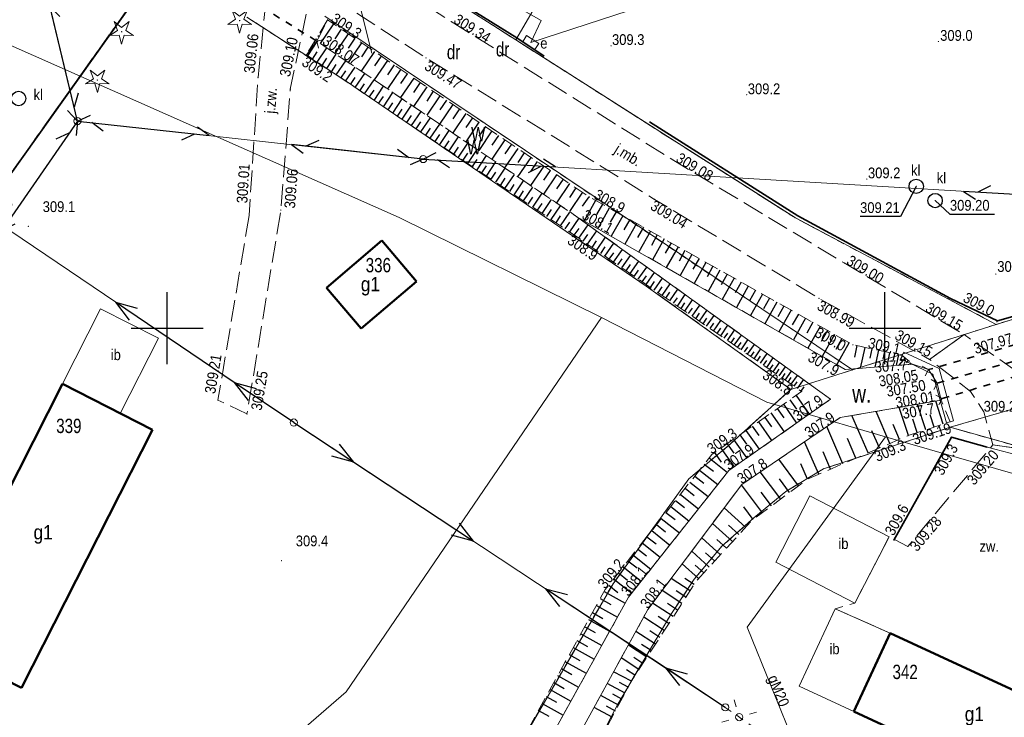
# Model space of a CAD drawing. Header units: metres. Extents: x 7523615 to 7533948, y 5492686 to 5502120.
# Tile 223 of 256: x 7531490 to 7531558, y 5497223 to 5497271. Entities that reach past the tile are written whole.
import ezdxf
from ezdxf.enums import TextEntityAlignment as Align

# ---------------------------------------------------------------- set-up
doc = ezdxf.new("R2010")
doc.units = ezdxf.units.M
for name, pattern in [('1.0_0.5', [1.5, 1, -0.5]), ('1.5_0.5', [2, 1.5, -0.5]), ('219-500', [0]), ('egkk-500', [2, 1.5, -0.5]), ('egug-500', [1, 0.5, -0.5]), ('otkz_500', [1, 0.5, -0.5]), ('otob_500', [0]), ('suep_nn_500', [0]), ('supp_500', [1, 0.5, -0.5]), ('sutp_500', [0])]:
    doc.linetypes.add(name, pattern=pattern)
doc.layers.get('0').update_dxf_attribs({"color": 2, "lineweight": 5})
doc.styles.get("Standard").update_dxf_attribs({"font": 'Working1250', "width": 0.75})
doc.linetypes.add('902-500', pattern='A,3.75,0,[1,ksztalty.shx,S=0.5,R=0,X=0,Y=0],3.75', length=7.5)
doc.linetypes.add('otdn_500', pattern='A,5,0,[21,ksztalty.shx,S=0.5,R=0,X=-1,Y=0]', length=5)

# ---------------------------------------------------------------- blocks, each defined once
blk = doc.blocks.new('203')
at = {"linetype": 'Continuous', "lineweight": 0}
h = blk.add_hatch(color=0, dxfattribs=at)
edge = h.paths.add_edge_path()
edge.add_arc((0, 0), 0.045, 0, 360)
blk = doc.blocks.new('PW01')
at = {"linetype": 'Continuous', "lineweight": 13}
h = blk.add_hatch(color=0, dxfattribs=at)
edge = h.paths.add_edge_path()
edge.add_arc((0, 0), 0.045, 0, 360)
blk = doc.blocks.new('US18')
at = {"color": 0, "linetype": 'Continuous', "lineweight": 13}
for p, q in [((-0.5, -0.25), (-0.5, 0.25)), ((-0.5, 0.25), (0.5, 0.25)), ((0.5, -0.25), (0.5, 0.25)), ((-0.5, -0.25), (0.5, -0.25))]:
    blk.add_line(p, q, dxfattribs=at)
blk = doc.blocks.new('SM01')
at = {"color": 0, "linetype": 'Continuous', "lineweight": 13}
for p, q in [((-0.53, 0.531), (-0.883, 0.884)), ((0.531, 0.531), (0.884, 0.884)), ((-0.53, -0.53), (-0.883, -0.883)), ((0.531, -0.53), (0.884, -0.883))]:
    blk.add_line(p, q, dxfattribs=at)
blk.add_circle((0, 0), 0.25, dxfattribs=at)
blk = doc.blocks.new('US15')
at = {"color": 0, "linetype": 'Continuous', "lineweight": 13}
blk.add_circle((0, 0), 0.25, dxfattribs=at)
blk = doc.blocks.new('SUTP')
at = {"color": 0, "linetype": 'Continuous'}
for p, q in [((0, 0), (0.866, 0.5)), ((0, 0), (9.232, 0)), ((1.866, -0.5), (1, 0)), ((7.366, -0.5), (8.232, 0)), ((9.232, 0), (8.366, 0.5))]:
    blk.add_line(p, q, dxfattribs=at)
blk = doc.blocks.new('SM05')
at = {"color": 0, "linetype": 'Continuous', "lineweight": 13}
blk.add_circle((0, 0), 0.25, dxfattribs=at)
blk = doc.blocks.new('SUEP1')
at = {"color": 0, "linetype": 'Continuous'}
for p, q in [((0, 0), (5, 0)), ((5, 0), (3.5, 0.5)), ((5, 0), (3.5, -0.5)), ((5, 0), (15, 0)), ((15, 0), (13.5, 0.5)), ((15, 0), (13.5, -0.5))]:
    blk.add_line(p, q, dxfattribs=at)
blk = doc.blocks.new('IB05')
at = {"color": 0, "linetype": 'Continuous', "lineweight": 13}
for q in [(0.354, 0.354), (0.354, -0.354)]:
    blk.add_line((0, 0), q, dxfattribs=at)
blk = doc.blocks.new('OP011')
at = {"linetype": 'Continuous', "lineweight": 13}
h = blk.add_hatch(color=0, dxfattribs=at)
edge = h.paths.add_edge_path()
edge.add_arc((0, 0), 0.05, 0, 360)
at = {"color": 0, "linetype": 'Continuous', "lineweight": 13}
for p, q in [((-0.283, 0.093), (-0.512, 0.706)), ((-0.512, 0.706), (0, 0.299)), ((0, 0.299), (0.512, 0.706)), ((0.512, 0.706), (0.283, 0.093)), ((-0.828, -0.268), (-0.283, 0.093)), ((0.283, 0.093), (0.828, -0.268)), ((-0.175, -0.24), (-0.828, -0.268)), ((0, -0.87), (-0.175, -0.24)), ((0.175, -0.24), (0, -0.87)), ((0.828, -0.268), (0.175, -0.24))]:
    blk.add_line(p, q, dxfattribs=at)
blk = doc.blocks.new('SUKM')
at = {"color": 0, "linetype": 'Continuous'}
blk.add_circle((0, 0), 0.5, dxfattribs=at)
blk = doc.blocks.new('RAMKA500K')
at = {"color": 0}
for p, q in [((297.5, 250), (302.5, 250)), ((300, 247.5), (300, 250)), ((347.5, 250), (352.5, 250)), ((350, 247.5), (350, 250)), ((300, 0), (300, 2.5)), ((350, 0), (350, 2.5)), ((297.5, 0), (302.5, 0)), ((347.5, 0), (352.5, 0))]:
    blk.add_line(p, q, dxfattribs=at)

msp = doc.modelspace()

# ---------------------------------------------------------------- linework, layer by layer
at = {"layer": '000 Inne (niezydentyfikowane)', "color": 7, "linetype": 'CONTINUOUS', "lineweight": 25, "flags": 128}
for points in [[(7531511.58, 5497271.21), (7531510.66, 5497269.84)], [(7531511.05, 5497271.28), (7531511.06, 5497271.27)], [(7531510.64, 5497270.6), (7531510.67, 5497270.58)], [(7531510.77, 5497270.83), (7531510.83, 5497270.8)], [(7531510.91, 5497271.06), (7531510.93, 5497271.05)], [(7531512.13, 5497270.84), (7531511.67, 5497270.15)], [(7531512.61, 5497270.51), (7531511.69, 5497269.14)], [(7531509.79, 5497268.98), (7531510.46, 5497269.97)], [(7531510.23, 5497269.92), (7531510.33, 5497269.86)], [(7531510.37, 5497270.15), (7531510.42, 5497270.12)], [(7531510.5, 5497270.38), (7531510.59, 5497270.32)], [(7531513.08, 5497270.2), (7531512.61, 5497269.51)], [(7531513.53, 5497269.89), (7531512.61, 5497268.52)], [(7531509.96, 5497269.47), (7531510.01, 5497269.44)], [(7531510.09, 5497269.7), (7531510.13, 5497269.67)], [(7531510.12, 5497268.75), (7531510.46, 5497269.25)], [(7531510.46, 5497268.53), (7531511.12, 5497269.52)], [(7531511.12, 5497268.09), (7531511.78, 5497269.08)], [(7531514.45, 5497269.27), (7531513.52, 5497267.9)], [(7531513.99, 5497269.58), (7531513.53, 5497268.9)], [(7531510.79, 5497268.31), (7531511.12, 5497268.81)], [(7531511.45, 5497267.87), (7531511.78, 5497268.36)], [(7531511.77, 5497267.64), (7531512.44, 5497268.63)], [(7531515.36, 5497268.65), (7531514.43, 5497267.29)], [(7531514.9, 5497268.96), (7531514.44, 5497268.28)], [(7531512.1, 5497267.42), (7531512.44, 5497267.92)], [(7531512.43, 5497267.2), (7531513.1, 5497268.19)], [(7531513.09, 5497266.76), (7531513.76, 5497267.75)], [(7531515.81, 5497268.35), (7531515.35, 5497267.66)], [(7531516.27, 5497268.04), (7531515.35, 5497266.67)], [(7531516.73, 5497267.73), (7531516.26, 5497267.05)], [(7531512.76, 5497266.98), (7531513.09, 5497267.47)], [(7531513.42, 5497266.54), (7531513.75, 5497267.03)], [(7531513.75, 5497266.32), (7531514.41, 5497267.3)], [(7531517.18, 5497267.42), (7531516.26, 5497266.06)], [(7531517.63, 5497267.11), (7531517.17, 5497266.43)], [(7531514.08, 5497266.09), (7531514.41, 5497266.59)], [(7531514.41, 5497265.87), (7531515.07, 5497266.86)], [(7531515.06, 5497265.43), (7531515.72, 5497266.42)], [(7531518.09, 5497266.81), (7531517.17, 5497265.44)], [(7531518.54, 5497266.5), (7531518.08, 5497265.82)], [(7531514.73, 5497265.65), (7531515.07, 5497266.15)], [(7531515.39, 5497265.21), (7531515.72, 5497265.7)], [(7531515.72, 5497264.99), (7531516.38, 5497265.97)], [(7531519, 5497266.19), (7531518.08, 5497264.83)], [(7531519.45, 5497265.88), (7531518.99, 5497265.2)], [(7531516.05, 5497264.77), (7531516.38, 5497265.26)], [(7531516.37, 5497264.55), (7531517.03, 5497265.53)], [(7531517.03, 5497264.11), (7531517.69, 5497265.09)], [(7531519.9, 5497265.58), (7531518.98, 5497264.22)], [(7531520.81, 5497264.96), (7531519.89, 5497263.6)], [(7531520.36, 5497265.27), (7531519.9, 5497264.59)], [(7531516.7, 5497264.33), (7531517.03, 5497264.82)], [(7531517.35, 5497263.89), (7531517.68, 5497264.38)], [(7531517.68, 5497263.67), (7531518.34, 5497264.65)], [(7531521.26, 5497264.66), (7531520.8, 5497263.98)], [(7531521.72, 5497264.35), (7531520.8, 5497262.99)], [(7531518.01, 5497263.45), (7531518.34, 5497263.94)], [(7531518.33, 5497263.23), (7531518.99, 5497264.21)], [(7531518.99, 5497262.79), (7531519.64, 5497263.77)], [(7531522.62, 5497263.74), (7531521.7, 5497262.38)], [(7531522.17, 5497264.04), (7531521.71, 5497263.37)], [(7531518.66, 5497263.01), (7531518.99, 5497263.5)], [(7531519.31, 5497262.57), (7531519.64, 5497263.06)], [(7531519.64, 5497262.35), (7531520.3, 5497263.33)], [(7531520.29, 5497261.92), (7531520.95, 5497262.89)], [(7531523.07, 5497263.43), (7531522.61, 5497262.75)], [(7531523.52, 5497263.13), (7531522.61, 5497261.77)], [(7531519.96, 5497262.13), (7531520.29, 5497262.62)], [(7531520.61, 5497261.7), (7531520.94, 5497262.19)], [(7531520.94, 5497261.48), (7531521.6, 5497262.45)], [(7531524.43, 5497262.51), (7531523.51, 5497261.16)], [(7531523.98, 5497262.82), (7531523.52, 5497262.14)], [(7531524.88, 5497262.21), (7531524.42, 5497261.53)], [(7531521.26, 5497261.26), (7531521.59, 5497261.75)], [(7531521.59, 5497261.04), (7531522.24, 5497262.02)], [(7531522.24, 5497260.6), (7531522.89, 5497261.58)], [(7531525.33, 5497261.9), (7531524.41, 5497260.55)], [(7531525.78, 5497261.6), (7531525.32, 5497260.92)], [(7531521.91, 5497260.82), (7531522.24, 5497261.31)], [(7531522.56, 5497260.39), (7531522.89, 5497260.87)], [(7531522.89, 5497260.17), (7531523.54, 5497261.14)], [(7531526.23, 5497261.29), (7531525.32, 5497259.94)], [(7531526.68, 5497260.99), (7531526.22, 5497260.31)], [(7531523.21, 5497259.95), (7531523.54, 5497260.44)], [(7531523.53, 5497259.73), (7531524.19, 5497260.7)], [(7531524.18, 5497259.3), (7531524.83, 5497260.27)], [(7531527.13, 5497260.68), (7531526.22, 5497259.34)], [(7531527.58, 5497260.38), (7531527.12, 5497259.71)], [(7531523.86, 5497259.51), (7531524.18, 5497260)], [(7531524.51, 5497259.08), (7531524.83, 5497259.56)], [(7531524.83, 5497258.86), (7531525.48, 5497259.83)], [(7531528.03, 5497260.08), (7531527.12, 5497258.73)], [(7531528.48, 5497259.77), (7531528.02, 5497259.1)], [(7531528.93, 5497259.47), (7531528.02, 5497258.12)], [(7531525.15, 5497258.64), (7531525.48, 5497259.13)], [(7531525.47, 5497258.43), (7531526.13, 5497259.4)], [(7531526.12, 5497257.99), (7531526.77, 5497258.96)], [(7531529.38, 5497259.16), (7531528.92, 5497258.49)], [(7531529.85, 5497258.9), (7531529.05, 5497257.48)], [(7531525.8, 5497258.21), (7531526.12, 5497258.69)], [(7531526.44, 5497257.78), (7531526.77, 5497258.26)], [(7531526.76, 5497257.56), (7531527.41, 5497258.53)], [(7531527.41, 5497257.13), (7531528.06, 5497258.09)], [(7531530.32, 5497258.63), (7531529.92, 5497257.92)], [(7531530.79, 5497258.36), (7531529.99, 5497256.94)], [(7531531.27, 5497258.1), (7531530.87, 5497257.38)], [(7531527.09, 5497257.34), (7531527.41, 5497257.83)], [(7531527.73, 5497256.91), (7531528.05, 5497257.39)], [(7531528.05, 5497256.7), (7531528.69, 5497257.66)], [(7531531.74, 5497257.83), (7531530.94, 5497256.4)], [(7531532.22, 5497257.56), (7531531.82, 5497256.85)], [(7531528.36, 5497256.48), (7531528.69, 5497256.95)], [(7531528.68, 5497256.27), (7531529.32, 5497257.2)], [(7531529.29, 5497255.84), (7531529.93, 5497256.77)], [(7531532.7, 5497257.29), (7531531.89, 5497255.86)], [(7531533.18, 5497257.03), (7531532.77, 5497256.31)], [(7531533.66, 5497256.76), (7531532.85, 5497255.31)], [(7531528.99, 5497256.05), (7531529.31, 5497256.52)], [(7531529.6, 5497255.63), (7531529.92, 5497256.09)], [(7531529.9, 5497255.42), (7531530.53, 5497256.33)], [(7531534.14, 5497256.49), (7531533.73, 5497255.76)], [(7531534.62, 5497256.22), (7531533.81, 5497254.77)], [(7531530.2, 5497255.21), (7531530.52, 5497255.67)], [(7531530.5, 5497255.01), (7531531.12, 5497255.91)], [(7531531.1, 5497254.6), (7531531.71, 5497255.49)], [(7531535.1, 5497255.95), (7531534.7, 5497255.22)], [(7531535.59, 5497255.67), (7531534.77, 5497254.22)], [(7531536.07, 5497255.4), (7531535.66, 5497254.67)], [(7531530.8, 5497254.8), (7531531.11, 5497255.25)], [(7531531.39, 5497254.4), (7531531.69, 5497254.84)], [(7531531.68, 5497254.2), (7531532.28, 5497255.07)], [(7531532.26, 5497253.8), (7531532.85, 5497254.67)], [(7531536.56, 5497255.13), (7531535.74, 5497253.67)], [(7531537.05, 5497254.86), (7531536.63, 5497254.12)], [(7531531.97, 5497254), (7531532.27, 5497254.44)], [(7531532.54, 5497253.61), (7531532.83, 5497254.04)], [(7531532.82, 5497253.41), (7531533.41, 5497254.26)], [(7531537.53, 5497254.58), (7531536.71, 5497253.11)], [(7531538.02, 5497254.31), (7531537.61, 5497253.57)], [(7531538.51, 5497254.03), (7531537.69, 5497252.56)], [(7531533.1, 5497253.22), (7531533.39, 5497253.64)], [(7531533.38, 5497253.03), (7531533.96, 5497253.87)], [(7531533.93, 5497252.65), (7531534.5, 5497253.48)], [(7531539, 5497253.76), (7531538.59, 5497253.02)], [(7531539.5, 5497253.48), (7531538.66, 5497252)], [(7531533.66, 5497252.84), (7531533.94, 5497253.26)], [(7531534.21, 5497252.46), (7531534.49, 5497252.87)], [(7531534.48, 5497252.28), (7531535.04, 5497253.09)], [(7531535.01, 5497251.91), (7531535.57, 5497252.71)], [(7531539.99, 5497253.21), (7531539.57, 5497252.46)], [(7531540.48, 5497252.93), (7531539.65, 5497251.44)], [(7531540.98, 5497252.65), (7531540.56, 5497251.91)], [(7531534.75, 5497252.09), (7531535.02, 5497252.5)], [(7531535.28, 5497251.73), (7531535.55, 5497252.12)], [(7531535.54, 5497251.54), (7531536.09, 5497252.34)], [(7531536.06, 5497251.19), (7531536.6, 5497251.97)], [(7531541.47, 5497252.37), (7531540.64, 5497250.88)], [(7531541.97, 5497252.09), (7531541.55, 5497251.35)], [(7531535.8, 5497251.36), (7531536.07, 5497251.76)], [(7531536.32, 5497251.01), (7531536.59, 5497251.4)], [(7531536.58, 5497250.83), (7531537.11, 5497251.6)], [(7531537.08, 5497250.48), (7531537.6, 5497251.24)], [(7531542.47, 5497251.81), (7531541.63, 5497250.31)], [(7531542.97, 5497251.53), (7531542.55, 5497250.78)], [(7531543.47, 5497251.25), (7531542.62, 5497249.75)], [(7531536.83, 5497250.66), (7531537.09, 5497251.04)], [(7531537.33, 5497250.31), (7531537.59, 5497250.69)], [(7531537.58, 5497250.14), (7531538.1, 5497250.89)], [(7531538.07, 5497249.8), (7531538.58, 5497250.54)], [(7531543.97, 5497250.97), (7531543.55, 5497250.22)], [(7531544.47, 5497250.69), (7531543.63, 5497249.18)], [(7531537.83, 5497249.97), (7531538.08, 5497250.34)], [(7531538.32, 5497249.63), (7531538.57, 5497250)], [(7531538.56, 5497249.47), (7531539.06, 5497250.2)], [(7531539.04, 5497249.14), (7531539.53, 5497249.86)], [(7531544.98, 5497250.41), (7531544.55, 5497249.65)], [(7531545.48, 5497250.12), (7531544.63, 5497248.61)], [(7531545.99, 5497249.84), (7531545.56, 5497249.08)], [(7531538.8, 5497249.3), (7531539.05, 5497249.66)], [(7531539.28, 5497248.98), (7531539.52, 5497249.33)], [(7531539.51, 5497248.81), (7531540, 5497249.52)], [(7531539.98, 5497248.5), (7531540.45, 5497249.19)], [(7531546.49, 5497249.56), (7531545.64, 5497248.03)], [(7531547, 5497249.27), (7531546.57, 5497248.51)], [(7531539.74, 5497248.65), (7531539.99, 5497249.01)], [(7531540.21, 5497248.34), (7531540.44, 5497248.68)], [(7531540.43, 5497248.18), (7531540.91, 5497248.87)], [(7531540.89, 5497247.87), (7531541.35, 5497248.55)], [(7531547.51, 5497248.99), (7531546.65, 5497247.46)], [(7531548.05, 5497248.78), (7531547.88, 5497247.97)], [(7531548.6, 5497248.66), (7531548.28, 5497247.2)], [(7531549.1, 5497248.55), (7531548.96, 5497247.9)], [(7531540.66, 5497248.02), (7531540.9, 5497248.36)], [(7531541.11, 5497247.71), (7531541.34, 5497248.05)], [(7531541.33, 5497247.56), (7531541.79, 5497248.23)], [(7531541.77, 5497247.26), (7531542.22, 5497247.92)], [(7531549.56, 5497248.46), (7531549.3, 5497247.28)], [(7531549.96, 5497248.37), (7531549.85, 5497247.84)], [(7531550.33, 5497248.29), (7531550.13, 5497247.34)], [(7531550.66, 5497248.22), (7531550.57, 5497247.79)], [(7531550.95, 5497248.16), (7531550.79, 5497247.39)], [(7531551.41, 5497247.92), (7531550.97, 5497247.41)], [(7531551.22, 5497248.1), (7531551.04, 5497247.75)], [(7531541.55, 5497247.41), (7531541.78, 5497247.74)], [(7531541.99, 5497247.11), (7531542.21, 5497247.44)], [(7531542.21, 5497246.96), (7531542.65, 5497247.61)], [(7531542.42, 5497246.81), (7531542.64, 5497247.14)], [(7531542.63, 5497246.67), (7531543.07, 5497247.31)], [(7531551.61, 5497247.75), (7531551.48, 5497247.59)], [(7531551.81, 5497247.58), (7531551.71, 5497247.46)], [(7531542.84, 5497246.52), (7531543.06, 5497246.84)], [(7531543.05, 5497246.38), (7531543.49, 5497247.01)], [(7531543.26, 5497246.24), (7531543.48, 5497246.55)], [(7531543.47, 5497246.09), (7531543.9, 5497246.71)], [(7531543.68, 5497245.95), (7531543.89, 5497246.26)], [(7531543.9, 5497245.8), (7531544.32, 5497246.41)], [(7531544.16, 5497245.62), (7531544.37, 5497245.92)], [(7531543.81, 5497245.31), (7531544.72, 5497244.01)], [(7531542.5, 5497244.39), (7531542.96, 5497243.74)], [(7531542.93, 5497244.7), (7531543.85, 5497243.39)], [(7531543.37, 5497245.01), (7531543.83, 5497244.35)], [(7531551.64, 5497242.52), (7531551, 5497244.48)], [(7531552.84, 5497242.91), (7531552.26, 5497244.69)], [(7531554.06, 5497243.31), (7531553.54, 5497244.91)], [(7531541.63, 5497243.78), (7531542.09, 5497243.13)], [(7531542.06, 5497244.09), (7531542.98, 5497242.78)], [(7531548.83, 5497241.31), (7531547.7, 5497243.91)], [(7531550.34, 5497241.96), (7531549.38, 5497244.2)], [(7531553.43, 5497243.11), (7531553.15, 5497243.95)], [(7531540.76, 5497243.17), (7531541.22, 5497242.52)], [(7531541.19, 5497243.48), (7531542.11, 5497242.17)], [(7531547.08, 5497240.55), (7531545.96, 5497243.14)], [(7531551.02, 5497242.25), (7531550.57, 5497243.29)], [(7531552.25, 5497242.72), (7531551.95, 5497243.65)], [(7531539.89, 5497242.56), (7531540.35, 5497241.91)], [(7531540.32, 5497242.86), (7531541.24, 5497241.56)], [(7531547.98, 5497240.94), (7531547.39, 5497242.32)], [(7531549.62, 5497241.65), (7531549.09, 5497242.85)], [(7531538.58, 5497241.64), (7531539.5, 5497240.34)], [(7531539.02, 5497241.95), (7531539.48, 5497241.29)], [(7531539.45, 5497242.25), (7531540.37, 5497240.95)], [(7531545.39, 5497239.82), (7531544.4, 5497242.08)], [(7531537.76, 5497240.96), (7531539.03, 5497239.95)], [(7531538.14, 5497241.33), (7531538.6, 5497240.67)], [(7531546.21, 5497240.17), (7531545.69, 5497241.38)], [(7531537.42, 5497240.53), (7531538.06, 5497240.03)], [(7531543.98, 5497239.01), (7531542.61, 5497240.86)], [(7531544.61, 5497239.48), (7531544.15, 5497240.54)], [(7531536.75, 5497239.69), (7531537.39, 5497239.19)], [(7531537.09, 5497240.11), (7531538.36, 5497239.11)], [(7531542.74, 5497238.09), (7531541.32, 5497239.99)], [(7531536.42, 5497239.26), (7531537.69, 5497238.26)], [(7531541.47, 5497237.14), (7531540.02, 5497239.09)], [(7531543.36, 5497238.55), (7531542.66, 5497239.49)], [(7531535.75, 5497238.42), (7531537.02, 5497237.42)], [(7531536.09, 5497238.84), (7531536.72, 5497238.34)], [(7531542.11, 5497237.62), (7531541.39, 5497238.58)], [(7531535.09, 5497237.58), (7531536.35, 5497236.58)], [(7531535.42, 5497238), (7531536.05, 5497237.5)], [(7531540.82, 5497236.66), (7531540.17, 5497237.54)], [(7531534.75, 5497237.15), (7531535.39, 5497236.66)], [(7531540.3, 5497236.13), (7531538.81, 5497237.49)], [(7531534.09, 5497236.31), (7531534.72, 5497235.81)], [(7531534.42, 5497236.73), (7531535.69, 5497235.73)], [(7531539.39, 5497235.13), (7531538, 5497236.4)], [(7531539.83, 5497235.62), (7531539.11, 5497236.28)], [(7531533.42, 5497235.47), (7531534.06, 5497234.97)], [(7531533.76, 5497235.89), (7531535.02, 5497234.89)], [(7531533.09, 5497235.05), (7531534.35, 5497234.05)], [(7531538.54, 5497234.21), (7531537.24, 5497235.4)], [(7531538.96, 5497234.66), (7531538.29, 5497235.28)], [(7531532.43, 5497234.21), (7531533.69, 5497233.21)], [(7531532.76, 5497234.63), (7531533.39, 5497234.13)], [(7531537.75, 5497233.35), (7531536.54, 5497234.46)], [(7531538.14, 5497233.78), (7531537.51, 5497234.35)], [(7531532.1, 5497233.79), (7531532.73, 5497233.29)], [(7531537.02, 5497232.55), (7531535.88, 5497233.59)], [(7531537.38, 5497232.94), (7531536.79, 5497233.48)], [(7531531.43, 5497232.95), (7531532.06, 5497232.45)], [(7531531.77, 5497233.37), (7531533.02, 5497232.38)], [(7531530.76, 5497232.1), (7531531.4, 5497231.59)], [(7531531.1, 5497232.53), (7531532.36, 5497231.54)], [(7531536.43, 5497231.7), (7531535.11, 5497232.56)], [(7531536.71, 5497232.13), (7531536.07, 5497232.55)], [(7531530.44, 5497231.65), (7531531.9, 5497230.83)], [(7531535.85, 5497230.82), (7531534.48, 5497231.71)], [(7531536.14, 5497231.26), (7531535.47, 5497231.7)], [(7531529.9, 5497230.67), (7531531.36, 5497229.86)], [(7531530.17, 5497231.16), (7531530.9, 5497230.75)], [(7531535.25, 5497229.9), (7531533.81, 5497230.83)], [(7531535.56, 5497230.36), (7531534.85, 5497230.82)], [(7531529.63, 5497230.18), (7531530.36, 5497229.77)], [(7531529.36, 5497229.69), (7531530.82, 5497228.88)], [(7531534.63, 5497228.93), (7531533.2, 5497229.86)], [(7531534.95, 5497229.42), (7531534.21, 5497229.9)], [(7531528.82, 5497228.71), (7531530.28, 5497227.9)], [(7531529.09, 5497229.2), (7531529.82, 5497228.8)], [(7531534.01, 5497227.98), (7531532.65, 5497228.87)], [(7531534.32, 5497228.45), (7531533.62, 5497228.91)], [(7531528.55, 5497228.23), (7531529.28, 5497227.82)], [(7531533.42, 5497227.08), (7531532.13, 5497227.92)], [(7531533.71, 5497227.53), (7531533.05, 5497227.96)], [(7531528.01, 5497227.25), (7531528.74, 5497226.85)], [(7531528.28, 5497227.74), (7531529.74, 5497226.93)], [(7531527.74, 5497226.76), (7531529.2, 5497225.96)], [(7531532.86, 5497226.22), (7531531.63, 5497227.02)], [(7531533.14, 5497226.64), (7531532.51, 5497227.05)], [(7531527.47, 5497226.28), (7531528.2, 5497225.87)], [(7531532.34, 5497225.4), (7531531.1, 5497226.06)], [(7531532.59, 5497225.81), (7531531.99, 5497226.2)], [(7531526.94, 5497225.3), (7531527.66, 5497224.9)], [(7531527.2, 5497225.79), (7531528.66, 5497224.98)], [(7531531.9, 5497224.57), (7531530.65, 5497225.23)], [(7531532.12, 5497224.98), (7531531.5, 5497225.31)], [(7531526.67, 5497224.82), (7531528.13, 5497224.01)], [(7531531.68, 5497224.16), (7531531.05, 5497224.49)], [(7531526.13, 5497223.85), (7531527.59, 5497223.04)], [(7531526.4, 5497224.33), (7531527.13, 5497223.93)], [(7531531.45, 5497223.74), (7531530.2, 5497224.41)], [(7531525.86, 5497223.36), (7531526.59, 5497222.96)], [(7531531.01, 5497222.9), (7531529.74, 5497223.58)], [(7531531.23, 5497223.32), (7531530.6, 5497223.66)]]:
    msp.add_lwpolyline(points, dxfattribs=at)
at = {"layer": '217-kontur klasyfikacyjny', "color": 7, "linetype": 'egkk-500', "lineweight": 18, "flags": 128}
for points in [[(7531505.81, 5497281.86), (7531524.28, 5497270.09)], [(7531499.44, 5497275.32), (7531478.01, 5497245.18)], [(7531512.47, 5497267.2), (7531505.54, 5497271.67)], [(7531524.28, 5497270.09), (7531543.76, 5497257.68)], [(7531557.75, 5497250.26), (7531616.58, 5497268.51)], [(7531533.38, 5497252.93), (7531512.47, 5497267.2)], [(7531543.76, 5497257.68), (7531557.75, 5497250.26)], [(7531543.45, 5497245.73), (7531533.38, 5497252.93)], [(7531539.09, 5497241.8), (7531543.45, 5497245.73)], [(7531554.55, 5497243.09), (7531545.72, 5497240.2)], [(7531567.44, 5497239.47), (7531554.55, 5497243.09)], [(7531536.35, 5497239.51), (7531539.09, 5497241.8)], [(7531545.72, 5497240.2), (7531543.09, 5497238.61)], [(7531531.06, 5497232.19), (7531536.35, 5497239.51)], [(7531543.09, 5497238.61), (7531540.87, 5497236.78)], [(7531540.87, 5497236.78), (7531538.65, 5497234.81)], [(7531538.65, 5497234.81), (7531536.72, 5497232.51)], [(7531521.68, 5497216.01), (7531531.06, 5497232.19)], [(7531536.72, 5497232.51), (7531535.09, 5497230.05)], [(7531535.09, 5497230.05), (7531531.39, 5497223.8)], [(7531531.39, 5497223.8), (7531520.62, 5497203.18)]]:
    msp.add_lwpolyline(points, dxfattribs=at)
at = {"layer": '218-kontur użytku gruntowego', "color": 7, "linetype": 'egug-500', "lineweight": 18, "flags": 128}
for points in [[(7531524.28, 5497270.09), (7531505.81, 5497281.86)], [(7531478.01, 5497245.18), (7531499.44, 5497275.32)], [(7531505.54, 5497271.67), (7531512.47, 5497267.2)], [(7531547.75, 5497247.09), (7531510.98, 5497271.74)], [(7531543.76, 5497257.68), (7531524.28, 5497270.09)], [(7531616.58, 5497268.51), (7531557.75, 5497250.26)], [(7531512.47, 5497267.2), (7531533.38, 5497252.93)], [(7531557.75, 5497250.26), (7531543.76, 5497257.68)], [(7531533.38, 5497252.93), (7531543.45, 5497245.73)], [(7531557.75, 5497250.26), (7531547.75, 5497247.09)], [(7531543.45, 5497245.73), (7531547.75, 5497247.09)], [(7531539.09, 5497241.8), (7531543.45, 5497245.73)], [(7531564.97, 5497246.11), (7531554.55, 5497243.09)], [(7531554.55, 5497243.09), (7531545.72, 5497240.2)], [(7531554.55, 5497243.09), (7531567.44, 5497239.47)], [(7531536.35, 5497239.51), (7531539.09, 5497241.8)], [(7531545.72, 5497240.2), (7531543.09, 5497238.61)], [(7531531.06, 5497232.19), (7531536.35, 5497239.51)], [(7531543.09, 5497238.61), (7531540.87, 5497236.78)], [(7531540.87, 5497236.78), (7531538.65, 5497234.81)], [(7531538.65, 5497234.81), (7531536.72, 5497232.51)], [(7531521.68, 5497216.01), (7531531.06, 5497232.19)], [(7531536.72, 5497232.51), (7531535.09, 5497230.05)], [(7531535.09, 5497230.05), (7531531.39, 5497223.8)], [(7531531.39, 5497223.8), (7531520.62, 5497203.18)]]:
    msp.add_lwpolyline(points, dxfattribs=at)
at = {"layer": '219-działka ewidencyjna', "color": 3, "linetype": '219-500', "lineweight": 18, "flags": 128}
for points in [[(7531524.28, 5497270.09), (7531547.98, 5497310.72)], [(7531505.81, 5497281.86), (7531524.28, 5497270.09)], [(7531478.01, 5497245.18), (7531499.44, 5497275.32)], [(7531505.54, 5497271.67), (7531512.47, 5497267.2)], [(7531510.98, 5497271.74), (7531538.93, 5497253.02)], [(7531543.76, 5497257.68), (7531524.28, 5497270.09)], [(7531512.47, 5497267.2), (7531533.38, 5497252.93)], [(7531557.75, 5497250.26), (7531613.19, 5497267.46)], [(7531543.76, 5497257.68), (7531557.75, 5497250.26)], [(7531533.38, 5497252.93), (7531543.45, 5497245.73)], [(7531538.93, 5497253.02), (7531547.75, 5497247.09)], [(7531547.75, 5497247.09), (7531557.75, 5497250.26)], [(7531543.45, 5497245.73), (7531547.75, 5497247.09)], [(7531539.09, 5497241.8), (7531543.45, 5497245.73)], [(7531554.55, 5497243.09), (7531564.97, 5497246.11)], [(7531545.72, 5497240.2), (7531554.55, 5497243.09)], [(7531554.55, 5497243.09), (7531567.44, 5497239.47)], [(7531536.35, 5497239.51), (7531539.09, 5497241.8)], [(7531543.09, 5497238.61), (7531545.72, 5497240.2)], [(7531531.06, 5497232.19), (7531536.35, 5497239.51)], [(7531540.87, 5497236.78), (7531543.09, 5497238.61)], [(7531538.65, 5497234.81), (7531540.87, 5497236.78)], [(7531536.72, 5497232.51), (7531538.65, 5497234.81)], [(7531521.68, 5497216.01), (7531531.06, 5497232.19)], [(7531535.09, 5497230.05), (7531536.72, 5497232.51)], [(7531531.39, 5497223.8), (7531535.09, 5497230.05)], [(7531516.98, 5497196.21), (7531531.39, 5497223.8)]]:
    msp.add_lwpolyline(points, dxfattribs=at)
at = {"layer": '312-budynek ewidencyjny', "color": 7, "linetype": 'CONTINUOUS', "lineweight": 50, "flags": 128}
for points in [[(7531511.1, 5497252.82), (7531514.96, 5497256.1)], [(7531514.96, 5497256.1), (7531517.38, 5497253.25)], [(7531513.52, 5497249.97), (7531511.1, 5497252.82)], [(7531517.38, 5497253.25), (7531513.52, 5497249.97)], [(7531483.58, 5497228.12), (7531492.7, 5497246.11)], [(7531492.7, 5497246.11), (7531498.98, 5497242.92)], [(7531498.98, 5497242.92), (7531489.86, 5497224.93)], [(7531547.84, 5497223.29), (7531550.37, 5497228.75)], [(7531550.37, 5497228.75), (7531565.28, 5497221.84)], [(7531489.86, 5497224.93), (7531483.58, 5497228.12)], [(7531562.75, 5497216.38), (7531547.84, 5497223.29)]]:
    msp.add_lwpolyline(points, dxfattribs=at)
at = {"layer": 'brama', "color": 7, "linetype": 'otob_500', "lineweight": 18, "flags": 128}
msp.add_lwpolyline([(7531561.94, 5497240.45), (7531557.12, 5497241.7)], dxfattribs=at)
at = {"layer": 'inna budowla', "color": 7, "linetype": 'CONTINUOUS', "lineweight": 18, "flags": 128}
for points in [[(7531492.7, 5497246.11), (7531495.36, 5497251.35), (7531499.39, 5497249.3), (7531496.73, 5497244.06)], [(7531544.77, 5497238.31), (7531550.29, 5497235.46), (7531547.91, 5497230.84), (7531542.39, 5497233.69)], [(7531547.84, 5497223.29), (7531544.03, 5497225.05), (7531546.53, 5497230.44), (7531550.37, 5497228.75)]]:
    msp.add_lwpolyline(points, close=True, dxfattribs=at)
at = {"layer": 'jezdnia', "color": 7, "linetype": '1.5_0.5', "lineweight": 18, "flags": 128}
for points in [[(7531475.01, 5497296.53), (7531476.77, 5497298.89), (7531488.33, 5497291.17), (7531499.52, 5497284.1), (7531504.62, 5497281.05), (7531519.79, 5497271.36), (7531535.23, 5497261.72), (7531547.17, 5497254.54), (7531555.52, 5497249.55), (7531553.11, 5497247.82), (7531545.41, 5497252.08), (7531533.96, 5497258.97), (7531518.03, 5497268.83), (7531507.2, 5497275.83), (7531496.57, 5497282.55), (7531487.1, 5497288.56)], [(7531505.71, 5497257.86), (7531503.54, 5497244.98), (7531505.56, 5497244.02), (7531507.92, 5497258.23), (7531508.58, 5497266.65), (7531510.12, 5497273.96), (7531507.2, 5497275.83), (7531506.33, 5497267.45)], [(7531553.11, 5497247.82), (7531555.52, 5497249.55), (7531558.89, 5497247.18), (7531563.2, 5497245.55), (7531581.84, 5497240.64), (7531598, 5497235.9), (7531619.78, 5497229.29), (7531623.97, 5497227.99), (7531622.64, 5497225.35), (7531619.2, 5497226.62), (7531603.92, 5497231.29), (7531598.73, 5497232.83), (7531581.02, 5497237.98), (7531566.67, 5497241.48), (7531565.52, 5497241.72), (7531562.5, 5497242.5), (7531562.07, 5497241.21), (7531557.53, 5497241.87), (7531556.88, 5497244.18), (7531555.97, 5497245.59)]]:
    msp.add_lwpolyline(points, close=True, dxfattribs=at)
at = {"layer": 'obszar utwardzony', "color": 7, "linetype": '1.5_0.5', "lineweight": 18, "flags": 128}
msp.add_lwpolyline([(7531557.53, 5497241.87), (7531562.07, 5497241.21), (7531561.94, 5497240.45), (7531563.51, 5497234.88), (7531563.84, 5497227.71), (7531560.87, 5497223.88), (7531550.37, 5497228.75), (7531546.53, 5497230.44), (7531547.91, 5497230.84), (7531550.29, 5497235.46), (7531551.6, 5497234.79)], close=True, dxfattribs=at)
at = {"layer": 'ogrodzenie trwałe', "color": 7, "linetype": '902-500', "lineweight": 35, "flags": 128}
for points in [[(7531514.43, 5497333.21), (7531548.61, 5497311.79), (7531573.68, 5497296.39), (7531598.95, 5497280.26), (7531615.64, 5497268.96), (7531565.49, 5497252.68), (7531557.85, 5497250.51), (7531554.56, 5497252.06), (7531543.94, 5497257.82), (7531533.6, 5497264.37)], [(7531526.26, 5497268.94), (7531524.35, 5497270.22), (7531516.22, 5497275.3), (7531505.79, 5497281.93), (7531492.66, 5497290.26), (7531482.31, 5497296.67), (7531475.19, 5497301.21), (7531475.09, 5497304.12), (7531500.04, 5497322.66)], [(7531498.86, 5497274.48), (7531478.01, 5497245.18), (7531468.15, 5497231.48), (7531458.26, 5497217.06), (7531448.74, 5497202.8)], [(7531554.63, 5497242.41), (7531550.62, 5497235.23)], [(7531554.63, 5497242.41), (7531557.12, 5497241.7)]]:
    msp.add_lwpolyline(points, dxfattribs=at)
at = {"layer": 'przepust', "color": 7, "linetype": 'otkz_500', "lineweight": 35, "flags": 128}
for points in [[(7531505.71, 5497272.93), (7531510.43, 5497269.99)], [(7531559.1, 5497248.86), (7531553.04, 5497247.11)], [(7531553.65, 5497246.17), (7531559.44, 5497247.83)], [(7531553.99, 5497245.09), (7531560.29, 5497246.98)]]:
    msp.add_lwpolyline(points, dxfattribs=at)
at = {"layer": 'przewód elektroenergetyczny niskiego napięcia', "color": 1, "linetype": 'suep_nn_500', "lineweight": 18, "flags": 128}
for points in [[(7531508.82, 5497243.42), (7531476.68, 5497265.15)], [(7531538.88, 5497223.58), (7531508.82, 5497243.42)]]:
    msp.add_lwpolyline(points, dxfattribs=at)
at = {"layer": 'przewód elektroenergetyczny podziemny', "color": 7, "linetype": 'CONTINUOUS', "lineweight": 18, "flags": 128}
for points in [[(7531484.8, 5497302.95), (7531486.6, 5497302.37), (7531492.19, 5497297.76), (7531496.87, 5497294.64), (7531504.06, 5497288.38), (7531507.67, 5497287.52), (7531509.5, 5497282.21), (7531516.24, 5497277.01), (7531526.05, 5497271.44), (7531525.33, 5497269.9)], [(7531525.33, 5497269.9), (7531541.83, 5497275.28)]]:
    msp.add_lwpolyline(points, dxfattribs=at)
at = {"layer": 'przewód gazowy', "color": 7, "linetype": 'CONTINUOUS', "lineweight": 18, "flags": 128}
for points in [[(7531463.36, 5497281.11), (7531516.16, 5497257.7), (7531530.25, 5497250.74), (7531541.78, 5497244.84), (7531550.04, 5497242.43)], [(7531530.25, 5497250.74), (7531512.46, 5497224.67), (7531503.23, 5497216.64)], [(7531550.04, 5497242.43), (7531540.4, 5497229.16), (7531543.79, 5497220.8), (7531548.53, 5497218.11)], [(7531550.04, 5497242.43), (7531566.9, 5497237.57), (7531586.72, 5497230.38), (7531585.78, 5497226.46)]]:
    msp.add_lwpolyline(points, dxfattribs=at)
at = {"layer": 'przewód kanalizacyjny', "color": 7, "linetype": 'CONTINUOUS', "lineweight": 18, "flags": 128}
msp.add_lwpolyline([(7531514.25, 5497269.15), (7531512.05, 5497277.99), (7531510.7, 5497282.69), (7531509.29, 5497285.78), (7531508.05, 5497288.5), (7531500.07, 5497299.06)], dxfattribs=at)
at = {"layer": 'przewód telekomunikacyjny napowietrzny', "color": 30, "linetype": 'sutp_500', "lineweight": 18, "flags": 128}
for points in [[(7531493.75, 5497264.43), (7531484.28, 5497303.93)], [(7531467.53, 5497226.48), (7531493.75, 5497264.43)], [(7531493.75, 5497264.43), (7531467.53, 5497226.48)], [(7531517.84, 5497261.78), (7531493.75, 5497264.43)], [(7531493.75, 5497264.43), (7531517.84, 5497261.78)], [(7531564.69, 5497258.98), (7531517.84, 5497261.78)]]:
    msp.add_lwpolyline(points, dxfattribs=at)
at = {"layer": 'rzędna-Atr2', "color": 7, "flags": 128}
for points in [[(7531552.18, 5497259.88), (7531551.09, 5497257.79), (7531548.273, 5497257.79)], [(7531553.5, 5497258.89), (7531554.53, 5497257.95), (7531557.634, 5497257.95)]]:
    msp.add_lwpolyline(points, dxfattribs=at)
at = {"layer": 'skarpa nieumocniona', "color": 7, "linetype": '1.0_0.5', "lineweight": 18, "flags": 128}
for points in [[(7531510.43, 5497269.99), (7531509.7, 5497269.04), (7531511.17, 5497271.49)], [(7531510.43, 5497269.99), (7531509.7, 5497269.04), (7531511.17, 5497271.49)], [(7531551.93, 5497247.48), (7531547.24, 5497247.12), (7531528.55, 5497257.76), (7531510.43, 5497269.99), (7531511.17, 5497271.49), (7531529.41, 5497259.14), (7531547.77, 5497248.84), (7531551.21, 5497248.1)], [(7531551.93, 5497247.48), (7531547.24, 5497247.12), (7531528.55, 5497257.76), (7531510.43, 5497269.99), (7531511.17, 5497271.49), (7531529.41, 5497259.14), (7531547.77, 5497248.84), (7531551.21, 5497248.1)], [(7531509.7, 5497269.04), (7531510.43, 5497269.99), (7531528.55, 5497257.76), (7531546.21, 5497245.05), (7531539.12, 5497240.07), (7531532.14, 5497231.26), (7531516.97, 5497203.87), (7531510.23, 5497190.88), (7531508.6, 5497191.75), (7531515.16, 5497203.97), (7531530.51, 5497231.78), (7531537.94, 5497241.19), (7531544.2, 5497245.59), (7531528.19, 5497256.6)], [(7531509.7, 5497269.04), (7531510.43, 5497269.99), (7531528.55, 5497257.76), (7531546.21, 5497245.05), (7531539.12, 5497240.07), (7531532.14, 5497231.26), (7531516.97, 5497203.87), (7531510.23, 5497190.88), (7531508.6, 5497191.75), (7531515.16, 5497203.97), (7531530.51, 5497231.78), (7531537.94, 5497241.19), (7531544.2, 5497245.59), (7531528.19, 5497256.6)], [(7531511.09, 5497189.79), (7531518.27, 5497202.7), (7531533.49, 5497230.4), (7531540.03, 5497239.11), (7531546.89, 5497243.77), (7531553.92, 5497244.98), (7531554.54, 5497243.47), (7531551.61, 5497242.51), (7531544.61, 5497239.48), (7531540.72, 5497236.59), (7531536.89, 5497232.41), (7531532.37, 5497225.46), (7531519.57, 5497201.44), (7531512.54, 5497189.48)], [(7531511.09, 5497189.79), (7531518.27, 5497202.7), (7531533.49, 5497230.4), (7531540.03, 5497239.11), (7531546.89, 5497243.77), (7531553.92, 5497244.98), (7531554.54, 5497243.47), (7531551.61, 5497242.51), (7531544.61, 5497239.48), (7531540.72, 5497236.59), (7531536.89, 5497232.41), (7531532.37, 5497225.46), (7531519.57, 5497201.44), (7531512.54, 5497189.48)]]:
    msp.add_lwpolyline(points, close=True, dxfattribs=at)
at = {"layer": 'słup przewodów napowietrznych', "color": 7, "linetype": 'supp_500', "lineweight": 18, "flags": 128}
msp.add_lwpolyline([(7531538.88, 5497223.58), (7531540.82, 5497222.22)], dxfattribs=at)
at = {"layer": 'woda płynąca', "color": 7, "linetype": 'CONTINUOUS', "lineweight": 18, "flags": 128}
msp.add_lwpolyline([(7531528.55, 5497257.76), (7531547.24, 5497247.12), (7531551.93, 5497247.48), (7531553.04, 5497247.11), (7531553.65, 5497246.17), (7531553.92, 5497244.98), (7531546.89, 5497243.77), (7531540.03, 5497239.11), (7531533.49, 5497230.4), (7531518.27, 5497202.7), (7531511.09, 5497189.79), (7531510.23, 5497190.88), (7531516.97, 5497203.87), (7531532.14, 5497231.26), (7531539.12, 5497240.07), (7531546.21, 5497245.05)], close=True, dxfattribs=at)
at = {"layer": 'ściana oporowa (linia)', "color": 0, "linetype": 'otdn_500', "lineweight": 18}
for p, q in [((7531551.104, 5497247.873), (7531551.21, 5497248.1)), ((7531551.104, 5497247.873), (7531553.329, 5497246.804)), ((7531553.329, 5497246.804), (7531554.299, 5497243.403)), ((7531554.299, 5497243.403), (7531554.54, 5497243.47))]:
    msp.add_line(p, q, dxfattribs=at)
at = {"layer": 'ściana oporowa (linia)', "color": 0, "lineweight": 18}
for p, q in [((7531551.316, 5497248.326), (7531551.21, 5497248.1)), ((7531551.316, 5497248.326), (7531553.791, 5497247.196)), ((7531553.791, 5497247.196), (7531554.781, 5497243.537)), ((7531554.781, 5497243.537), (7531554.54, 5497243.47))]:
    msp.add_line(p, q, dxfattribs=at)

# ---------------------------------------------------------------- block references
at = {"layer": '203-punkt graniczny', "color": 3, "linetype": 'CONTINUOUS', "lineweight": 18}
for p in [(7531524.28, 5497270.09), (7531512.47, 5497267.2), (7531543.76, 5497257.68), (7531533.38, 5497252.93), (7531538.93, 5497253.02), (7531557.75, 5497250.26), (7531547.75, 5497247.09), (7531543.45, 5497245.73), (7531554.55, 5497243.09), (7531539.09, 5497241.8), (7531545.72, 5497240.2), (7531536.35, 5497239.51), (7531543.09, 5497238.61), (7531540.87, 5497236.78), (7531538.65, 5497234.81), (7531531.06, 5497232.19), (7531536.72, 5497232.51), (7531535.09, 5497230.05), (7531531.39, 5497223.8)]:
    msp.add_blockref('203', p, dxfattribs=at)
at = {"layer": 'drzewo iglaste', "color": 7, "linetype": 'CONTINUOUS', "lineweight": 18}
for p in [(7531505.05, 5497271.43), (7531496.83, 5497270.65), (7531495.14, 5497267.28)]:
    msp.add_blockref('OP011', p, dxfattribs=at)
at = {"layer": 'latarnia', "color": 7, "linetype": 'CONTINUOUS', "lineweight": 18, "rotation": 331.064}
msp.add_blockref('SM01', (7531539.85, 5497222.9), dxfattribs=at)
at = {"layer": 'osadnik  szambo', "color": 7, "linetype": 'CONTINUOUS', "lineweight": 18}
for p in [(7531489.65, 5497266), (7531552.18, 5497259.88), (7531553.5, 5497258.89)]:
    msp.add_blockref('SUKM', p, dxfattribs=at)
at = {"layer": 'pikieta naturalna', "color": 7, "linetype": 'CONTINUOUS', "lineweight": 13}
for p in [(7531511.17, 5497271.49), (7531553.73, 5497269.97), (7531509.7, 5497269.04), (7531530.92, 5497269.67), (7531540.37, 5497266.26), (7531548.74, 5497260.39), (7531529.41, 5497259.14), (7531528.55, 5497257.76), (7531490.33, 5497257.09), (7531528.19, 5497256.6), (7531557.73, 5497253.77), (7531557.8, 5497250.44), (7531547.77, 5497248.84), (7531551.21, 5497248.1), (7531547.24, 5497247.12), (7531551.93, 5497247.48), (7531544.2, 5497245.59), (7531546.21, 5497245.05), (7531553.92, 5497244.98), (7531546.89, 5497243.77), (7531551.61, 5497242.51), (7531554.63, 5497242.41), (7531537.94, 5497241.19), (7531539.12, 5497240.07), (7531540.03, 5497239.11), (7531550.62, 5497235.23), (7531507.96, 5497233.8), (7531530.51, 5497231.78), (7531532.14, 5497231.26), (7531533.49, 5497230.4)]:
    msp.add_blockref('PW01', p, dxfattribs=at)
at = {"layer": 'pikieta sztuczna', "color": 7, "linetype": 'CONTINUOUS', "lineweight": 13}
for p in [(7531519.79, 5497271.36), (7531510.43, 5497269.99), (7531518.03, 5497268.83), (7531506.33, 5497267.45), (7531508.58, 5497266.65), (7531535.23, 5497261.72), (7531533.96, 5497258.97), (7531507.92, 5497258.23), (7531505.71, 5497257.86), (7531547.17, 5497254.54), (7531545.41, 5497252.08), (7531555.52, 5497249.55), (7531553.11, 5497247.82), (7531553.04, 5497247.11), (7531553.65, 5497246.17), (7531553.99, 5497245.09), (7531503.54, 5497244.98), (7531505.56, 5497244.02), (7531556.88, 5497244.18), (7531554.54, 5497243.47), (7531557.53, 5497241.87), (7531551.6, 5497234.79)]:
    msp.add_blockref('PW01', p, dxfattribs=at)
at = {"layer": 'przepust', "color": 7, "linetype": 'CONTINUOUS', "lineweight": 35}
for p, rotation in [((7531510.43, 5497269.99), 328.082), ((7531553.04, 5497247.11), 196.108), ((7531553.65, 5497246.17), 195.998), ((7531553.99, 5497245.09), 196.699)]:
    msp.add_blockref('IB05', p, dxfattribs=dict(at, rotation=rotation))
at = {"layer": 'przewód elektroenergetyczny niskiego napięcia', "color": 1, "linetype": 'CONTINUOUS', "lineweight": 18}
for p, rotation in [((7531508.82, 5497243.42), 145.937), ((7531508.82, 5497243.42), 326.575), ((7531538.88, 5497223.58), 146.575)]:
    msp.add_blockref('SUEP1', p, dxfattribs=dict(at, rotation=rotation))
at = {"layer": 'przewód telekomunikacyjny napowietrzny', "color": 30, "linetype": 'CONTINUOUS', "lineweight": 18}
for p, rotation in [((7531493.75, 5497264.43), 103.482), ((7531493.75, 5497264.43), 235.359), ((7531493.75, 5497264.43), 353.722), ((7531517.84, 5497261.78), 173.722), ((7531517.84, 5497261.78), 356.58), ((7531564.69, 5497258.98), 176.58)]:
    msp.add_blockref('SUTP', p, dxfattribs=dict(at, rotation=rotation))
at = {"layer": 'rzędna', "color": 7, "linetype": 'CONTINUOUS', "lineweight": 18}
for p in [(7531552.18, 5497259.88), (7531553.5, 5497258.89)]:
    msp.add_blockref('PW01', p, dxfattribs=at)
at = {"layer": 'szafa elektroenergetyczna lub kontener', "color": 7, "linetype": 'CONTINUOUS', "lineweight": 18, "rotation": 327.528}
msp.add_blockref('US18', (7531525.33, 5497269.9), dxfattribs=at)
at = {"layer": 'słup przewodów napowietrznych', "color": 7, "linetype": 'CONTINUOUS', "lineweight": 18}
for name, p in [('US15', (7531493.75, 5497264.43)), ('US15', (7531517.84, 5497261.78)), ('US15', (7531508.82, 5497243.42)), ('SM05', (7531538.88, 5497223.58))]:
    msp.add_blockref(name, p, dxfattribs=at)
at = {"layer": 'Wstawianie ramki sekcyjnej z opisem', "color": 7, "linetype": 'CONTINUOUS', "lineweight": 13}
for p in [(7531200, 5497250), (7531200, 5497000)]:
    msp.add_blockref('RAMKA500K', p, dxfattribs=at)

# ---------------------------------------------------------------- texts
at = {"layer": '210-oznaczenie konturu użytku gruntowego', "color": 7, "linetype": 'CONTINUOUS', "lineweight": 18, "width": 0.79}
for s, p in [('dr', (7531519.48, 5497268.74)), ('dr', (7531522.9, 5497268.93)), ('W', (7531521.17, 5497263.01)), ('W', (7531520.88, 5497262.1))]:
    msp.add_text(s, height=1, dxfattribs=at).set_placement(p)
at = {"layer": '312-oznaczenie budynku ewidencyjnego', "color": 7, "linetype": 'CONTINUOUS', "lineweight": 18, "width": 0.79}
for s, p in [('336', (7531513.83, 5497253.89)), ('339', (7531492.27, 5497242.69)), ('342', (7531550.53, 5497225.55))]:
    msp.add_text(s, height=1, dxfattribs=at).set_placement(p)
at = {"layer": '312-oznaczenie budynku ewidencyjnego-Atr117', "color": 7, "width": 0.9}
for p in [(7531514.16, 5497253.07), (7531491.36, 5497235.78), (7531556.23, 5497223.12)]:
    msp.add_text('g1', height=1, dxfattribs=at).set_placement(p, align=Align.MIDDLE_CENTER)
at = {"layer": 'inna budowla-Atr17', "color": 7, "width": 0.9}
for p in [(7531496.07, 5497247.77), (7531546.76, 5497234.61), (7531546.14, 5497227.28)]:
    msp.add_text('ib', height=0.75, dxfattribs=at).set_placement(p)
at = {"layer": 'jezdnia-Atr17', "color": 7, "width": 0.9}
for s, rotation, p in [('j.zw.', 85.518, (7531507.52, 5497264.93)), ('j.mb.', 328.244, (7531531.08, 5497262.26))]:
    msp.add_text(s, height=0.75, rotation=rotation, dxfattribs=at).set_placement(p)
at = {"layer": 'obszar utwardzony-Atr17', "color": 7, "width": 0.9}
msp.add_text('zw.', height=0.75, dxfattribs=at).set_placement((7531556.59, 5497234.42))
at = {"layer": 'osadnik  szambo-Atr17', "color": 7, "width": 0.9}
for p in [(7531490.69, 5497265.89), (7531551.82, 5497260.62), (7531553.61, 5497260.1)]:
    msp.add_text('kl', height=0.75, dxfattribs=at).set_placement(p)
at = {"layer": 'pikieta naturalna-Atr2', "color": 7, "width": 0.9}
for s, rotation, p in [('309.3', 325.898, (7531511.34, 5497271.39)), ('309.2', 326.067, (7531509.31, 5497268.35)), ('308.9', 330.707, (7531529.66, 5497259.07)), ('308.1', 330.347, (7531528.83, 5497257.66)), ('308.9', 325.484, (7531527.81, 5497255.94)), ('309.0', 331.893, (7531555.38, 5497251.88)), ('309.0', 330.707, (7531545.04, 5497249.46)), ('309.1', 347.859, (7531548.78, 5497248.63)), ('307.9', 330.347, (7531544.57, 5497247.75)), ('307.7', 4.389, (7531549.32, 5497246.91)), ('308.8', 325.484, (7531541.4, 5497246.55)), ('307.9', 35.084, (7531543.94, 5497243.49)), ('307.7', 9.765, (7531551.28, 5497243.67)), ('307.9', 34.188, (7531544.73, 5497242.33)), ('309.3', 35.102, (7531537.94, 5497241.19)), ('307.9', 35.084, (7531539.12, 5497240.07)), ('309.3', 23.405, (7531549.47, 5497240.67)), ('309.3', 60.817, (7531554.03, 5497239.68)), ('307.8', 34.188, (7531540.03, 5497239.11)), ('309.6', 60.817, (7531550.6, 5497235.48)), ('309.2', 51.705, (7531530.51, 5497231.78)), ('308.1', 51.61, (7531532.14, 5497231.26)), ('308.1', 53.098, (7531533.49, 5497230.4))]:
    msp.add_text(s, height=0.75, rotation=rotation, dxfattribs=at).set_placement(p)
for s, p in [('309.3', (7531530.99, 5497269.73)), ('309.0', (7531553.85, 5497270.02)), ('309.2', (7531540.45, 5497266.3)), ('309.2', (7531548.82, 5497260.44)), ('309.1', (7531491.33, 5497258.09)), ('308.9', (7531557.83, 5497253.92)), ('309.4', (7531508.96, 5497234.8))]:
    msp.add_text(s, height=0.75, dxfattribs=at).set_placement(p)
at = {"layer": 'pikieta sztuczna-Atr2', "color": 7, "width": 0.9}
for s, rotation, p in [('309.34', 328.021, (7531519.89, 5497271.3)), ('309.06', 84.073, (7531506.08, 5497267.73)), ('309.10', 78.103, (7531508.55, 5497267.47)), ('308.07', 325.983, (7531510.75, 5497269.83)), ('309.08', 328.98, (7531535.38, 5497261.63)), ('309.01', 86.301, (7531505.58, 5497258.68)), ('309.06', 85.518, (7531508.9, 5497258.32)), ('309.00', 329.137, (7531547.26, 5497254.49)), ('309.15', 329.137, (7531552.75, 5497251.2)), ('309.15', 331.046, (7531550.62, 5497249.28)), ('307.97', 16.108, (7531556.32, 5497248.19)), ('309.21', 80.437, (7531503.34, 5497245.39)), ('308.05', 9.765, (7531549.64, 5497245.92)), ('309.25', 80.57, (7531506.57, 5497244.22)), ('307.50', 9.765, (7531550.17, 5497245.21)), ('308.01', 9.765, (7531550.81, 5497244.43)), ('309.19', 18.141, (7531552.08, 5497241.86)), ('309.20', 50.051, (7531556.22, 5497239)), ('309.28', 50.051, (7531552.24, 5497234.38))]:
    msp.add_text(s, height=0.75, rotation=rotation, dxfattribs=at).set_placement(p)
for s, rotation, p in [('309.47', 328.244, (7531518.25, 5497268.7)), ('309.04', 328.963, (7531533.98, 5497258.96)), ('308.99', 331.046, (7531545.57, 5497251.99))]:
    msp.add_text(s, height=0.75, rotation=rotation, dxfattribs=at).set_placement(p, align=Align.TOP_LEFT)
msp.add_text('309.21', height=0.75, dxfattribs=at).set_placement((7531556.88, 5497244.18))
at = {"layer": 'przewód gazowy-Atr1', "color": 7, "width": 0.9}
msp.add_text('gM20', height=0.75, rotation=-67.928, dxfattribs=at).set_placement((7531541.83, 5497225.64))
at = {"layer": 'rzędna-Atr2', "color": 7, "width": 0.9}
for s, p in [('309.21', (7531548.273, 5497257.798)), ('309.20', (7531554.53, 5497257.958))]:
    msp.add_text(s, height=0.75, dxfattribs=at).set_placement(p, align=Align.BOTTOM_LEFT)
at = {"layer": 'szafa elektroenergetyczna lub kontener-Atr17', "color": 7, "width": 0.9}
msp.add_text('e', height=0.75, dxfattribs=at).set_placement((7531525.99, 5497269.48))
at = {"layer": 'woda płynąca-Atr103', "color": 7, "width": 0.8}
msp.add_text('w.', height=1.25, dxfattribs=at).set_placement((7531547.72, 5497244.81))

doc.saveas('drawing.dxf')
